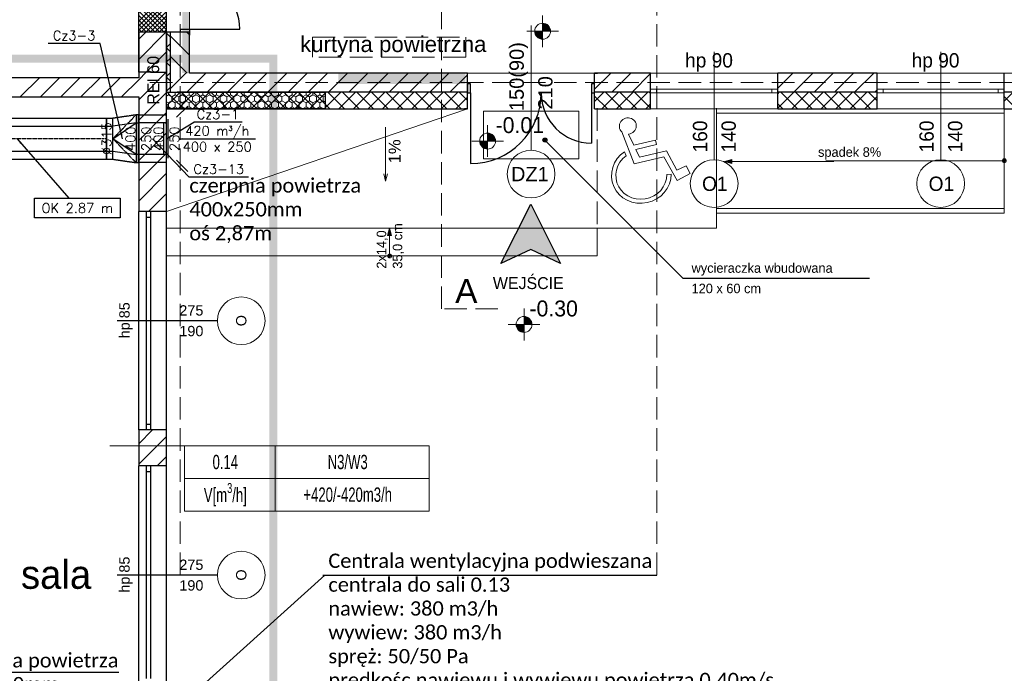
# Model space of a CAD drawing. Header units: millimetres. Extents: x -40063 to 512011, y 350190 to 687060.
# Tile 216 of 256: x 176595 to 188983, y 647596 to 655820. Entities that reach past the tile are written whole.
import ezdxf

# ---------------------------------------------------------------- set-up
doc = ezdxf.new("R2010")
doc.units = ezdxf.units.MM
for name, pattern in [('DASHDOT', [1, 0.5, -0.25, 0, -0.25]), ('DASHED', [0.75, 0.5, -0.25]), ('Krawędzie ukryte', [391.222223, 282.222223, -109])]:
    doc.linetypes.add(name, pattern=pattern)
doc.layers.get('0').update_dxf_attribs({"color": 8})
for name, color, linetype in [('2D - Ogólne', 8, 'Continuous'), ('Elementy Modelu - Strefy', 8, 'Continuous'), ('FLUID-Cz3', 7, 'Continuous'), ('FLUID-Cz3-120-ARRGR', 7, 'Continuous'), ('FLUID-Cz3-120-DIM', 7, 'Continuous'), ('FLUID-Cz3-120-INF', 7, 'Continuous'), ('FLUID-Cz3-120-NUM', 7, 'Continuous'), ('FLUID-Cz3-INS', 7, 'Continuous'), ('FLUID-Cz3-SYM', 7, 'Continuous'), ('IS_WM_OPIS', 7, 'Continuous'), ('J_opis pomieszczeń', 8, 'Continuous'), ('Konstrukcja - Stropy', 8, 'Continuous'), ('Konstrukcja - Ściany zew', 8, 'Continuous'), ('Opisy - Teksty', 8, 'Continuous'), ('Sciany', 8, 'Continuous'), ('Wnętrze - Umeblowanie', 8, 'Continuous'), ('Wymiarowanie - Poziomy', 8, 'Continuous'), ('X_ref', 8, 'Continuous')]:
    doc.layers.add(name, color=color, linetype=linetype)
for name, color, linetype, lineweight in [('_IS_WM_OPIS', 7, 'Continuous', 9), ('FLUID-BILANSE', 150, 'Continuous', 18), ('J_zakres opracowania', 226, 'DASHDOT', 30)]:
    doc.layers.add(name, color=color, linetype=linetype, lineweight=lineweight)
doc.styles.add('ARIAL NARROW', font='ARIALN.TTF', dxfattribs={"width": 0.8})
doc.styles.add('FDBES', font='simplex.shx')
doc.styles.add('GENERATED_STYLE_1', font='arial.ttf')
doc.styles.add('GENERATED_STYLE_2', font='txt')
doc.styles.add('GENERATED_STYLE_3', font='txt')
doc.styles.add('GENERATED_STYLE_4', font='txt')
doc.styles.get("Standard").update_dxf_attribs({"font": 'arial.ttf'})
doc.dimstyles.new('FDBES', dxfattribs={"dimscale": 50, "dimtxt": 4, "dimasz": 2.5, "dimexe": 0.8, "dimexo": 2, "dimgap": 1, "dimtad": 1, "dimdsep": 46, "dimtxsty": 'FDBES', "dimcen": 2.5, "dimclrd": 4, "dimclre": 5, "dimadec": 0, "dimazin": 0, "dimtfac": 1, "dimtmove": 0, "dimatfit": 3, "dimfxl": 1, "dimarcsym": 0})

# ---------------------------------------------------------------- blocks, each defined once
blk = doc.blocks.new('*U14769')
at = {"color": 4, "linetype": 'Continuous', "lineweight": -2}
for p, q in [((-1126, 0), (-1126, 157)), ((1126, 157), (1126, 0)), ((-1126, -158), (-1126, 0)), ((1126, 0), (1126, -158))]:
    blk.add_line(p, q, dxfattribs=at)
at = {"color": 0, "linetype": 'ByBlock', "lineweight": -2}
for p, q in [((1126, 157), (-1126, 157)), ((1126, -158), (-1126, -158))]:
    blk.add_line(p, q, dxfattribs=at)
at = {"layer": 'FLUID-Cz3-INS', "color": 4, "linetype": 'DASHED', "lineweight": -3}
for p, q in [((-1126, 157), (-1126, 257)), ((1126, 257), (-1126, 257)), ((1126, 257), (1126, 157)), ((-1126, -258), (-1126, -158)), ((1126, -158), (1126, -252)), ((1121, -258), (-1126, -258))]:
    blk.add_line(p, q, dxfattribs=at)
at = {"layer": 'FLUID-Cz3-SYM', "color": 4, "linetype": 'DASHDOT', "lineweight": -3}
blk.add_line((-1126, 0), (1126, 0), dxfattribs=at)
blk = doc.blocks.new('*U14764')
at = {"color": 0, "linetype": 'ByBlock', "lineweight": -2}
for p, q in [((-170, 200), (-200, 200)), ((200, 157), (120, 157)), ((-200, -200), (-170, -200)), ((200, -158), (120, -158))]:
    blk.add_line(p, q, dxfattribs=at)
at = {"color": 4, "linetype": 'Continuous', "lineweight": -3}
for p, q in [((-170, 200), (120, 157)), ((120, 0), (-170, 200)), ((-170, -200), (120, 0)), ((120, -158), (-170, -200))]:
    blk.add_line(p, q, dxfattribs=at)
at = {"color": 4, "linetype": 'Continuous', "lineweight": -2}
for p, q in [((200, 157), (200, 0)), ((200, 0), (200, -158))]:
    blk.add_line(p, q, dxfattribs=at)
at = {"layer": 'FLUID-Cz3-INS', "color": 4, "linetype": 'DASHED', "lineweight": -3}
for p, q in [((-200, -300), (-200, 300)), ((-200, 300), (-170, 300)), ((-170, 300), (-170, -300)), ((120, 0), (-170, 300)), ((-170, 300), (120, 257)), ((120, 29), (120, 257)), ((200, 257), (120, 257)), ((200, 257), (200, 157)), ((-170, -300), (120, 0)), ((120, 0), (120, 29)), ((120, -258), (120, 0)), ((200, -158), (200, -258)), ((-170, -300), (-200, -300)), ((120, -258), (-170, -300)), ((200, -258), (120, -258))]:
    blk.add_line(p, q, dxfattribs=at)
blk = doc.blocks.new('*U14768')
at = {"color": 0, "linetype": 'ByBlock', "lineweight": -2}
for p, q in [((-177, 200), (-159, 200)), ((-137, 200), (177, 200)), ((-177, -200), (-159, -200)), ((-137, -200), (177, -200))]:
    blk.add_line(p, q, dxfattribs=at)
at = {"layer": 'FLUID-Cz3-INS', "color": 4, "linetype": 'DASHED', "lineweight": -3}
for p, q in [((177, 300), (-177, 300)), ((-177, -300), (-177, 300)), ((177, -300), (177, 300)), ((-177, -300), (177, -300))]:
    blk.add_line(p, q, dxfattribs=at)
blk = doc.blocks.new('*U14767')
at = {"color": 0, "linetype": 'ByBlock', "lineweight": -2}
for p, q in [((-15, 245), (-15, -245)), ((18, 200), (0, 200)), ((40, 200), (40, -200)), ((0, -200), (18, -200))]:
    blk.add_line(p, q, dxfattribs=at)
at = {"color": 4, "linetype": 'Continuous', "lineweight": -3}
for p, q in [((-15, 200), (-15, -200)), ((18, 200), (40, 200)), ((18, -200), (40, -200))]:
    blk.add_line(p, q, dxfattribs=at)
blk = doc.blocks.new('fdgdfg')
at = {"color": 8, "linetype": 'Krawędzie ukryte', "lineweight": 13}
for p, q in [((-163402, 499214), (-161476, 499214)), ((-163402, 498962), (-163402, 499214)), ((-161476, 499214), (-161476, 498962)), ((-161476, 498962), (-163402, 498962))]:
    blk.add_line(p, q, dxfattribs=at)
at = {"layer": '2D - Ogólne', "color": 5, "linetype": 'Krawędzie ukryte', "lineweight": 13}
for p, q in [((-165070, 492445), (-165070, 514554)), ((-159070, 492445), (-159070, 514554)), ((-165448, 498640), (-143784, 498640))]:
    blk.add_line(p, q, dxfattribs=at)
at = {"layer": '2D - Ogólne', "color": 8, "linetype": 'Krawędzie ukryte', "lineweight": 13}
for p, q in [((-161781, 495794), (-161781, 511289)), ((-161070, 495794), (-161781, 495794))]:
    blk.add_line(p, q, dxfattribs=at)
at = {"layer": '2D - Ogólne', "linetype": 'Continuous'}
blk.add_line((-158743, 496182), (-160462, 497900), dxfattribs=at)
blk.add_circle((-160479, 497918), 25, dxfattribs=at)
at = {"layer": '2D - Ogólne', "linetype": 'Continuous', "extrusion": (0, 0, -1)}
for points in [[(160479, 497893), (160497, 497936), (160503, 497908)], [(160497, 497936), (160479, 497893), (160470, 497941)], [(160470, 497941), (160479, 497893), (160454, 497918)]]:
    blk.add_solid(points, dxfattribs=at)
at = {"layer": 'Elementy Modelu - Strefy', "color": 8, "linetype": 'Continuous', "lineweight": 0}
for p, q in [((-165590, 498700), (-165590, 501390)), ((-164950, 501390), (-164950, 498760)), ((-164950, 498760), (-152890, 498760)), ((-170810, 498700), (-165590, 498700)), ((-165590, 498460), (-171610, 498460)), ((-165590, 489940), (-165590, 498460))]:
    blk.add_line(p, q, dxfattribs=at)
at = {"layer": 'Elementy Modelu - Strefy', "color": 8, "linetype": 'Continuous', "lineweight": 0, "extrusion": (0, 0, -1)}
for points in [[(164950, 498760), (165040, 501390), (165040, 498760)], [(165040, 501390), (164950, 498760), (164950, 501390)], [(161480, 498625), (163080, 498760), (163080, 498625)], [(163080, 498760), (161480, 498625), (161480, 498760)]]:
    blk.add_solid(points, dxfattribs=at)
at = {"layer": 'Konstrukcja - Stropy', "color": 8, "linetype": 'Continuous', "lineweight": 13}
for p, q in [((-160054, 498282), (-161254, 498282)), ((-161254, 498282), (-161254, 497682)), ((-160054, 497682), (-160054, 498282)), ((-161254, 497682), (-160054, 497682))]:
    blk.add_line(p, q, dxfattribs=at)
at = {"layer": 'Konstrukcja - Stropy', "color": 8, "linetype": 'Continuous'}
blk.add_line((-158743, 496182), (-156396, 496182), dxfattribs=at)
at = {"layer": 'Konstrukcja - Ściany zew', "color": 7, "linetype": 'Continuous'}
for p, q in [((-165590, 498770), (-165590, 500873)), ((-165240, 498770), (-165240, 500873)), ((-165440, 498770), (-165590, 498770)), ((-165440, 498770), (-165240, 498770)), ((-165590, 494270), (-165590, 497020)), ((-165490, 496945), (-165490, 497020)), ((-165440, 497020), (-165490, 497020)), ((-165440, 497020), (-165440, 496945)), ((-165240, 494270), (-165240, 497020)), ((-165440, 496945), (-165490, 496945)), ((-165490, 494345), (-165490, 496945)), ((-165440, 496945), (-165440, 494345)), ((-165490, 494270), (-165490, 494345)), ((-165490, 494345), (-165440, 494345)), ((-165440, 494270), (-165490, 494270)), ((-165440, 494345), (-165440, 494270)), ((-165590, 491070), (-165590, 493820)), ((-165490, 493745), (-165490, 493820)), ((-165440, 493820), (-165490, 493820)), ((-165440, 493820), (-165440, 493745)), ((-165240, 491070), (-165240, 493820)), ((-165440, 493745), (-165490, 493745)), ((-165490, 491145), (-165490, 493745)), ((-165440, 493745), (-165440, 491145))]:
    blk.add_line(p, q, dxfattribs=at)
at = {"layer": 'Konstrukcja - Ściany zew', "color": 8, "linetype": 'Krawędzie ukryte', "lineweight": 13}
for p, q in [((-165590, 499275), (-165590, 500873)), ((-165240, 500873), (-165240, 499275)), ((-165240, 499275), (-165590, 499275))]:
    blk.add_line(p, q, dxfattribs=at)
at = {"layer": 'Konstrukcja - Ściany zew', "color": 8, "linetype": 'Continuous', "lineweight": 13}
for p, q in [((-165240, 499417), (-165590, 499767)), ((-165590, 499412), (-165240, 499762)), ((-165240, 499361), (-165590, 499711)), ((-165590, 499356), (-165240, 499706)), ((-165240, 499304), (-165590, 499654)), ((-165590, 499299), (-165240, 499649)), ((-165268, 499275), (-165590, 499598)), ((-165324, 499275), (-165590, 499541)), ((-165381, 499275), (-165590, 499484)), ((-165558, 499275), (-165240, 499592)), ((-165501, 499275), (-165240, 499536)), ((-165445, 499275), (-165240, 499479)), ((-165437, 499275), (-165590, 499428)), ((-165494, 499275), (-165590, 499371)), ((-165388, 499275), (-165240, 499423)), ((-165332, 499275), (-165240, 499366)), ((-160654, 497790), (-160654, 499360)), ((-165550, 499275), (-165590, 499315)), ((-165275, 499275), (-165240, 499310)), ((-158350, 497670), (-158350, 499028)), ((-155500, 497670), (-155500, 499028)), ((-157550, 498760), (-159150, 498760)), ((-154700, 498760), (-156300, 498760)), ((-165217, 498485), (-165240, 498471)), ((-165217, 498485), (-165217, 498520)), ((-165174, 498460), (-165217, 498485)), ((-165130, 498485), (-165174, 498460)), ((-165130, 498485), (-165130, 498520)), ((-165087, 498460), (-165130, 498485)), ((-165044, 498485), (-165087, 498460)), ((-165044, 498485), (-165044, 498520)), ((-165000, 498460), (-165044, 498485)), ((-164957, 498485), (-165000, 498460)), ((-164957, 498485), (-164957, 498520)), ((-164914, 498460), (-164957, 498485)), ((-164870, 498485), (-164914, 498460)), ((-164870, 498485), (-164870, 498520)), ((-164827, 498460), (-164870, 498485)), ((-164784, 498485), (-164827, 498460)), ((-164784, 498485), (-164784, 498520)), ((-164741, 498460), (-164784, 498485)), ((-164697, 498485), (-164741, 498460)), ((-164697, 498485), (-164697, 498520)), ((-164654, 498460), (-164697, 498485)), ((-164611, 498485), (-164654, 498460)), ((-164611, 498485), (-164611, 498520)), ((-164567, 498460), (-164611, 498485)), ((-164524, 498485), (-164567, 498460)), ((-164524, 498485), (-164524, 498520)), ((-164481, 498460), (-164524, 498485)), ((-164437, 498485), (-164481, 498460)), ((-164437, 498485), (-164437, 498520)), ((-164394, 498460), (-164437, 498485)), ((-164351, 498485), (-164394, 498460)), ((-164351, 498485), (-164351, 498520)), ((-164307, 498460), (-164351, 498485)), ((-164264, 498485), (-164307, 498460)), ((-164264, 498485), (-164264, 498520)), ((-164221, 498460), (-164264, 498485)), ((-164178, 498485), (-164221, 498460)), ((-164178, 498485), (-164178, 498520)), ((-164134, 498460), (-164178, 498485)), ((-164091, 498485), (-164134, 498460)), ((-164091, 498485), (-164091, 498520)), ((-164048, 498460), (-164091, 498485)), ((-164004, 498485), (-164048, 498460)), ((-164004, 498485), (-164004, 498520)), ((-163961, 498460), (-164004, 498485)), ((-163918, 498485), (-163961, 498460)), ((-163918, 498485), (-163918, 498520)), ((-163874, 498460), (-163918, 498485)), ((-163831, 498485), (-163874, 498460)), ((-163831, 498485), (-163831, 498520)), ((-163788, 498460), (-163831, 498485)), ((-163745, 498485), (-163788, 498460)), ((-163745, 498485), (-163745, 498520)), ((-163701, 498460), (-163745, 498485)), ((-163658, 498485), (-163701, 498460)), ((-163658, 498485), (-163658, 498520)), ((-163615, 498460), (-163658, 498485)), ((-163571, 498485), (-163615, 498460)), ((-163571, 498485), (-163571, 498520)), ((-163528, 498460), (-163571, 498485)), ((-163485, 498485), (-163528, 498460)), ((-163485, 498485), (-163485, 498520)), ((-163441, 498460), (-163485, 498485)), ((-163398, 498485), (-163441, 498460)), ((-163398, 498485), (-163398, 498520)), ((-163355, 498460), (-163398, 498485)), ((-163312, 498485), (-163355, 498460)), ((-163312, 498485), (-163312, 498520)), ((-163268, 498460), (-163312, 498485)), ((-159075, 498560), (-159150, 498560)), ((-159150, 498520), (-159150, 498560)), ((-159150, 498510), (-159150, 498520)), ((-159150, 498510), (-159075, 498510)), ((-159075, 498510), (-159075, 498560)), ((-157625, 498560), (-159075, 498560)), ((-159075, 498510), (-157625, 498510)), ((-157550, 498560), (-157625, 498560)), ((-157625, 498560), (-157625, 498510)), ((-157625, 498510), (-157550, 498510)), ((-157550, 498520), (-157550, 498560)), ((-157550, 498510), (-157550, 498520)), ((-156225, 498560), (-156300, 498560)), ((-156300, 498520), (-156300, 498560)), ((-156300, 498510), (-156300, 498520)), ((-156300, 498510), (-156225, 498510)), ((-156225, 498510), (-156225, 498560)), ((-154775, 498560), (-156225, 498560)), ((-156225, 498510), (-154775, 498510)), ((-154700, 498560), (-154775, 498560)), ((-154775, 498560), (-154775, 498510)), ((-154775, 498510), (-154700, 498510)), ((-154700, 498520), (-154700, 498560)), ((-154700, 498510), (-154700, 498520)), ((-165217, 498385), (-165240, 498398)), ((-165174, 498410), (-165217, 498385)), ((-165217, 498335), (-165217, 498385)), ((-165174, 498410), (-165174, 498460)), ((-165130, 498385), (-165174, 498410)), ((-165087, 498410), (-165130, 498385)), ((-165130, 498335), (-165130, 498385)), ((-165087, 498410), (-165087, 498460)), ((-165044, 498385), (-165087, 498410)), ((-165000, 498410), (-165044, 498385)), ((-165044, 498335), (-165044, 498385)), ((-165000, 498410), (-165000, 498460)), ((-164957, 498385), (-165000, 498410)), ((-164914, 498410), (-164957, 498385)), ((-164957, 498335), (-164957, 498385)), ((-164914, 498410), (-164914, 498460)), ((-164870, 498385), (-164914, 498410)), ((-164827, 498410), (-164870, 498385)), ((-164870, 498335), (-164870, 498385)), ((-164827, 498410), (-164827, 498460)), ((-164784, 498385), (-164827, 498410)), ((-164741, 498410), (-164784, 498385)), ((-164784, 498335), (-164784, 498385)), ((-164741, 498410), (-164741, 498460)), ((-164697, 498385), (-164741, 498410)), ((-164654, 498410), (-164697, 498385)), ((-164697, 498335), (-164697, 498385)), ((-164654, 498410), (-164654, 498460)), ((-164611, 498385), (-164654, 498410)), ((-164567, 498410), (-164611, 498385)), ((-164611, 498335), (-164611, 498385)), ((-164567, 498410), (-164567, 498460)), ((-164524, 498385), (-164567, 498410)), ((-164481, 498410), (-164524, 498385)), ((-164524, 498335), (-164524, 498385)), ((-164481, 498410), (-164481, 498460)), ((-164437, 498385), (-164481, 498410)), ((-164394, 498410), (-164437, 498385)), ((-164437, 498335), (-164437, 498385)), ((-164394, 498410), (-164394, 498460)), ((-164351, 498385), (-164394, 498410)), ((-164307, 498410), (-164351, 498385)), ((-164351, 498335), (-164351, 498385)), ((-164307, 498410), (-164307, 498460)), ((-164264, 498385), (-164307, 498410)), ((-164221, 498410), (-164264, 498385)), ((-164264, 498335), (-164264, 498385)), ((-164221, 498410), (-164221, 498460)), ((-164178, 498385), (-164221, 498410)), ((-164134, 498410), (-164178, 498385)), ((-164178, 498335), (-164178, 498385)), ((-164134, 498410), (-164134, 498460)), ((-164091, 498385), (-164134, 498410)), ((-164048, 498410), (-164091, 498385)), ((-164091, 498335), (-164091, 498385)), ((-164048, 498410), (-164048, 498460)), ((-164004, 498385), (-164048, 498410)), ((-163961, 498410), (-164004, 498385)), ((-164004, 498335), (-164004, 498385)), ((-163961, 498410), (-163961, 498460)), ((-163918, 498385), (-163961, 498410)), ((-163874, 498410), (-163918, 498385)), ((-163918, 498335), (-163918, 498385)), ((-163874, 498410), (-163874, 498460)), ((-163831, 498385), (-163874, 498410)), ((-163788, 498410), (-163831, 498385)), ((-163831, 498335), (-163831, 498385)), ((-163788, 498410), (-163788, 498460)), ((-163745, 498385), (-163788, 498410)), ((-163701, 498410), (-163745, 498385)), ((-163745, 498335), (-163745, 498385)), ((-163701, 498410), (-163701, 498460)), ((-163658, 498385), (-163701, 498410)), ((-163615, 498410), (-163658, 498385)), ((-163658, 498335), (-163658, 498385)), ((-163615, 498410), (-163615, 498460)), ((-163571, 498385), (-163615, 498410)), ((-163528, 498410), (-163571, 498385)), ((-163571, 498335), (-163571, 498385)), ((-163528, 498410), (-163528, 498460)), ((-163485, 498385), (-163528, 498410)), ((-163441, 498410), (-163485, 498385)), ((-163485, 498335), (-163485, 498385)), ((-163441, 498410), (-163441, 498460)), ((-163398, 498385), (-163441, 498410)), ((-163355, 498410), (-163398, 498385)), ((-163398, 498335), (-163398, 498385)), ((-163355, 498410), (-163355, 498460)), ((-163312, 498385), (-163355, 498410)), ((-163268, 498410), (-163312, 498385)), ((-163312, 498335), (-163312, 498385)), ((-163242, 498475), (-163268, 498460)), ((-163268, 498410), (-163268, 498460)), ((-163242, 498394), (-163268, 498410)), ((-165217, 498335), (-165240, 498321)), ((-165174, 498310), (-165217, 498335)), ((-165130, 498335), (-165173, 498310)), ((-165087, 498310), (-165130, 498335)), ((-165044, 498335), (-165087, 498310)), ((-165000, 498310), (-165044, 498335)), ((-164957, 498335), (-165000, 498310)), ((-164914, 498310), (-164957, 498335)), ((-164870, 498335), (-164914, 498310)), ((-164827, 498310), (-164870, 498335)), ((-164784, 498335), (-164827, 498310)), ((-164741, 498310), (-164784, 498335)), ((-164697, 498335), (-164740, 498310)), ((-164654, 498310), (-164697, 498335)), ((-164611, 498335), (-164654, 498310)), ((-164567, 498310), (-164611, 498335)), ((-164524, 498335), (-164567, 498310)), ((-164481, 498310), (-164524, 498335)), ((-164437, 498335), (-164481, 498310)), ((-164394, 498310), (-164437, 498335)), ((-164351, 498335), (-164394, 498310)), ((-164308, 498310), (-164351, 498335)), ((-164264, 498335), (-164307, 498310)), ((-164221, 498310), (-164264, 498335)), ((-164178, 498335), (-164221, 498310)), ((-164134, 498310), (-164178, 498335)), ((-164091, 498335), (-164134, 498310)), ((-164048, 498310), (-164091, 498335)), ((-164004, 498335), (-164048, 498310)), ((-163961, 498310), (-164004, 498335)), ((-163918, 498335), (-163961, 498310)), ((-163875, 498310), (-163918, 498335)), ((-163831, 498335), (-163874, 498310)), ((-163788, 498310), (-163831, 498335)), ((-163745, 498335), (-163788, 498310)), ((-163701, 498310), (-163745, 498335)), ((-163658, 498335), (-163701, 498310)), ((-163615, 498310), (-163658, 498335)), ((-163571, 498335), (-163615, 498310)), ((-163528, 498310), (-163571, 498335)), ((-163485, 498335), (-163528, 498310)), ((-163442, 498310), (-163485, 498335)), ((-163398, 498335), (-163441, 498310)), ((-163355, 498310), (-163398, 498335)), ((-163312, 498335), (-163355, 498310)), ((-163268, 498310), (-163312, 498335)), ((-163242, 498325), (-163268, 498310)), ((-157550, 498310), (-159150, 498310)), ((-154700, 498257), (-158320, 498257)), ((-154700, 498310), (-156300, 498310)), ((-154700, 498317), (-154700, 498257)), ((-162483, 497399), (-162483, 498082)), ((-158220, 497650), (-158127, 497675)), ((-158220, 497650), (-158127, 497625)), ((-158127, 497675), (-158127, 497625)), ((-156845, 497650), (-158127, 497650)), ((-154725, 497657), (-156944, 497657)), ((-162483, 497399), (-162508, 497492)), ((-162483, 497399), (-162458, 497492)), ((-158320, 497057), (-154700, 497057)), ((-158320, 496997), (-154700, 496997)), ((-162433, 496810), (-162458, 496717)), ((-162433, 496810), (-162408, 496717)), ((-159820, 496810), (-159820, 496460)), ((-162408, 496717), (-162458, 496717)), ((-162433, 496582), (-162433, 496717)), ((-162433, 496485), (-162433, 496582))]:
    blk.add_line(p, q, dxfattribs=at)
at = {"layer": 'Konstrukcja - Ściany zew', "color": 8, "linetype": 'Continuous'}
for p, q in [((-165590, 499186), (-165501, 499275)), ((-165590, 498931), (-165247, 499275)), ((-165590, 499275), (-165590, 498770)), ((-165240, 499275), (-165590, 499275)), ((-165240, 499267), (-165233, 499275)), ((-165240, 499275), (-165240, 499238)), ((-165190, 499275), (-165240, 499275)), ((-165240, 499275), (-165240, 498520)), ((-165190, 499275), (-165240, 499275)), ((-165240, 499275), (-165240, 499238)), ((-165240, 498770), (-165240, 499275)), ((-165190, 499212), (-165240, 499262)), ((-165190, 498520), (-165190, 499275)), ((-165065, 499275), (-165190, 499275)), ((-165065, 499275), (-165190, 499275)), ((-164950, 498986), (-165190, 499226)), ((-165065, 499275), (-165065, 499315)), ((-165065, 499315), (-164950, 499315)), ((-164950, 499275), (-165065, 499275)), ((-164950, 499275), (-165065, 499275)), ((-164950, 499275), (-165065, 499275)), ((-164950, 499240), (-164985, 499275)), ((-164950, 499315), (-164950, 499275)), ((-164950, 499315), (-164318, 499315)), ((-164950, 499275), (-164950, 499238)), ((-164950, 498760), (-164950, 499275)), ((-164950, 499275), (-164950, 499238)), ((-165240, 499083), (-165190, 499133)), ((-165497, 498770), (-165240, 499027)), ((-165190, 499028), (-165240, 499078)), ((-165240, 498900), (-165190, 498950)), ((-165190, 498844), (-165240, 498894)), ((-164979, 498760), (-165190, 498971)), ((-165243, 498770), (-165240, 498772)), ((-165240, 498716), (-165190, 498766)), ((-164998, 498760), (-165190, 498568)), ((-164744, 498760), (-164950, 498553)), ((-161454, 498760), (-164950, 498760)), ((-164489, 498760), (-164729, 498520)), ((-164234, 498760), (-164474, 498520)), ((-163980, 498760), (-164220, 498520)), ((-163725, 498760), (-163965, 498520)), ((-163471, 498760), (-163711, 498520)), ((-163216, 498760), (-163456, 498520)), ((-162962, 498760), (-163202, 498520)), ((-162707, 498760), (-162947, 498520)), ((-162453, 498760), (-162693, 498520)), ((-162198, 498760), (-162438, 498520)), ((-161943, 498760), (-162183, 498520)), ((-161689, 498760), (-161929, 498520)), ((-161454, 498740), (-161674, 498520)), ((-161454, 498760), (-161491, 498760)), ((-161454, 498760), (-161491, 498760)), ((-161454, 498625), (-161454, 498760)), ((-161454, 498625), (-161454, 498760)), ((-159652, 498760), (-159854, 498558)), ((-159854, 498760), (-159817, 498760)), ((-159854, 498625), (-159854, 498760)), ((-159150, 498760), (-159854, 498760)), ((-159854, 498625), (-159854, 498760)), ((-159854, 498760), (-159817, 498760)), ((-159398, 498760), (-159638, 498520)), ((-159150, 498754), (-159383, 498520)), ((-159150, 498560), (-159150, 498760)), ((-157361, 498760), (-157550, 498572)), ((-157550, 498560), (-157550, 498760)), ((-156300, 498760), (-157550, 498760)), ((-157107, 498760), (-157347, 498520)), ((-156852, 498760), (-157092, 498520)), ((-156598, 498760), (-156838, 498520)), ((-156343, 498760), (-156583, 498520)), ((-156300, 498560), (-156300, 498760)), ((-154700, 498560), (-154700, 498760)), ((-165590, 498700), (-170810, 498700)), ((-167080, 498460), (-166840, 498700)), ((-166825, 498460), (-166585, 498700)), ((-166571, 498460), (-166331, 498700)), ((-166316, 498460), (-166076, 498700)), ((-166062, 498460), (-165822, 498700)), ((-165807, 498460), (-165590, 498677)), ((-165190, 498660), (-165240, 498710)), ((-161454, 498520), (-161454, 498625)), ((-161414, 498625), (-161454, 498625)), ((-161454, 498625), (-161454, 498510)), ((-161454, 498520), (-161454, 498625)), ((-161414, 498510), (-161414, 498625)), ((-159854, 498625), (-159894, 498625)), ((-159894, 498625), (-159894, 498510)), ((-159854, 498520), (-159854, 498625)), ((-159854, 498510), (-159854, 498625)), ((-159854, 498520), (-159854, 498625)), ((-165240, 498532), (-165190, 498582)), ((-165234, 498520), (-165240, 498526)), ((-165240, 498310), (-165240, 498520)), ((-165240, 498520), (-163242, 498520)), ((-165240, 498310), (-165240, 498520)), ((-165190, 498476), (-165234, 498520)), ((-165190, 498520), (-165105, 498520)), ((-165171, 498417), (-165068, 498520)), ((-161454, 498520), (-165105, 498520)), ((-165095, 498310), (-164885, 498520)), ((-164840, 498310), (-165050, 498520)), ((-164950, 498553), (-164984, 498520)), ((-164911, 498310), (-164701, 498520)), ((-164656, 498310), (-164866, 498520)), ((-164727, 498310), (-164517, 498520)), ((-164472, 498310), (-164682, 498520)), ((-164543, 498310), (-164333, 498520)), ((-164289, 498310), (-164499, 498520)), ((-164359, 498310), (-164149, 498520)), ((-164105, 498310), (-164315, 498520)), ((-164175, 498310), (-163965, 498520)), ((-163921, 498310), (-164131, 498520)), ((-163992, 498310), (-163782, 498520)), ((-163737, 498310), (-163947, 498520)), ((-163808, 498310), (-163598, 498520)), ((-163553, 498310), (-163763, 498520)), ((-163624, 498310), (-163414, 498520)), ((-163369, 498310), (-163579, 498520)), ((-163440, 498310), (-163230, 498520)), ((-163185, 498310), (-163395, 498520)), ((-163256, 498310), (-163046, 498520)), ((-163242, 498520), (-163242, 498310)), ((-163002, 498310), (-163212, 498520)), ((-163072, 498310), (-162862, 498520)), ((-162818, 498310), (-163028, 498520)), ((-162888, 498310), (-162678, 498520)), ((-162634, 498310), (-162844, 498520)), ((-162705, 498310), (-162495, 498520)), ((-162450, 498310), (-162660, 498520)), ((-162521, 498310), (-162311, 498520)), ((-162266, 498310), (-162476, 498520)), ((-162337, 498310), (-162127, 498520)), ((-162082, 498310), (-162292, 498520)), ((-162153, 498310), (-161943, 498520)), ((-161898, 498310), (-162108, 498520)), ((-161969, 498310), (-161759, 498520)), ((-161715, 498310), (-161925, 498520)), ((-161785, 498310), (-161575, 498520)), ((-161531, 498310), (-161741, 498520)), ((-161454, 498417), (-161557, 498520)), ((-161454, 498510), (-161454, 498520)), ((-161454, 498510), (-161454, 498520)), ((-161454, 498310), (-161454, 498510)), ((-161454, 498310), (-161454, 498510)), ((-161454, 498510), (-161414, 498510)), ((-161454, 498310), (-161454, 498510)), ((-161414, 498510), (-161414, 497622)), ((-159894, 498510), (-159854, 498510)), ((-159894, 498510), (-159894, 497878)), ((-159854, 498403), (-159737, 498520)), ((-159150, 498520), (-159854, 498520)), ((-159854, 498510), (-159854, 498520)), ((-159854, 498510), (-159854, 498520)), ((-159854, 498310), (-159854, 498510)), ((-159854, 498310), (-159854, 498510)), ((-159854, 498310), (-159854, 498510)), ((-159763, 498310), (-159553, 498520)), ((-159508, 498310), (-159718, 498520)), ((-159579, 498310), (-159369, 498520)), ((-159325, 498310), (-159535, 498520)), ((-159395, 498310), (-159185, 498520)), ((-159150, 498319), (-159351, 498520)), ((-159150, 498503), (-159167, 498520)), ((-159150, 498520), (-159150, 498560)), ((-159150, 498510), (-159150, 498520)), ((-159150, 498310), (-159150, 498510)), ((-157550, 498520), (-157550, 498560)), ((-157550, 498501), (-157531, 498520)), ((-157550, 498317), (-157347, 498520)), ((-156300, 498520), (-157550, 498520)), ((-157550, 498510), (-157550, 498520)), ((-157550, 498310), (-157550, 498510)), ((-157302, 498310), (-157512, 498520)), ((-157373, 498310), (-157163, 498520)), ((-157118, 498310), (-157328, 498520)), ((-157189, 498310), (-156979, 498520)), ((-156935, 498310), (-157145, 498520)), ((-157005, 498310), (-156795, 498520)), ((-156751, 498310), (-156961, 498520)), ((-156821, 498310), (-156611, 498520)), ((-156567, 498310), (-156777, 498520)), ((-156638, 498310), (-156428, 498520)), ((-156383, 498310), (-156593, 498520)), ((-156300, 498410), (-156409, 498520)), ((-156300, 498549), (-156329, 498520)), ((-156300, 498520), (-156300, 498560)), ((-156300, 498510), (-156300, 498520)), ((-156300, 498310), (-156300, 498510)), ((-154700, 498520), (-154700, 498560)), ((-154700, 498409), (-154589, 498520)), ((-152890, 498520), (-154700, 498520)), ((-154700, 498510), (-154700, 498520)), ((-154700, 498310), (-154700, 498510)), ((-170810, 498460), (-165590, 498460)), ((-165240, 498348), (-165190, 498398)), ((-165155, 498441), (-165190, 498476)), ((-165190, 498398), (-165171, 498417)), ((-165024, 498310), (-165155, 498441)), ((-161602, 498310), (-161454, 498457)), ((-159692, 498310), (-159854, 498472)), ((-159211, 498310), (-159150, 498372)), ((-157486, 498310), (-157550, 498373)), ((-156454, 498310), (-156300, 498464)), ((-154545, 498310), (-154700, 498465)), ((-165228, 498330), (-165240, 498342)), ((-165240, 498310), (-161454, 498310)), ((-163242, 498310), (-165240, 498310)), ((-165208, 498310), (-165228, 498330)), ((-161454, 498310), (-161491, 498310)), ((-161454, 498310), (-161491, 498310)), ((-159854, 498310), (-159817, 498310)), ((-159854, 498310), (-159150, 498310)), ((-159854, 498310), (-159817, 498310)), ((-157550, 498310), (-156300, 498310)), ((-154700, 498310), (-153100, 498310)), ((-161032, 496363), (-160657, 497112)), ((-160657, 497112), (-160283, 496363)), ((-160657, 496539), (-161032, 496363)), ((-160283, 496363), (-160657, 496539))]:
    blk.add_line(p, q, dxfattribs=at)
at = {"layer": 'Konstrukcja - Ściany zew', "linetype": 'Continuous'}
for p, q in [((-165590, 498677), (-165497, 498770)), ((-165590, 498422), (-165243, 498770)), ((-165590, 498770), (-165590, 498700)), ((-165240, 497020), (-165240, 498770)), ((-165590, 498168), (-165240, 498518)), ((-165590, 498460), (-165590, 497020)), ((-165590, 497913), (-165240, 498263)), ((-165590, 497659), (-165240, 498009)), ((-165590, 497404), (-165240, 497754)), ((-165590, 497150), (-165240, 497500)), ((-165465, 497020), (-165240, 497245)), ((-165490, 497020), (-165590, 497020)), ((-165440, 497020), (-165490, 497020)), ((-165240, 497020), (-165440, 497020)), ((-164600, 495645), (-165859, 495645)), ((-165590, 494095), (-165415, 494270)), ((-165490, 494270), (-165590, 494270)), ((-165590, 494270), (-165590, 493820)), ((-165440, 494270), (-165490, 494270)), ((-165240, 494270), (-165440, 494270)), ((-165240, 493820), (-165240, 494270)), ((-165590, 493840), (-165240, 494190)), ((-165356, 493820), (-165240, 493936)), ((-165490, 493820), (-165590, 493820)), ((-165440, 493820), (-165490, 493820)), ((-165240, 493820), (-165440, 493820)), ((-164600, 492445), (-165859, 492445))]:
    blk.add_line(p, q, dxfattribs=at)
at = {"layer": 'Konstrukcja - Ściany zew', "color": 8, "linetype": 'Continuous', "lineweight": 5}
blk.add_line((-165240, 497020), (-161454, 498310), dxfattribs=at)
at = {"layer": 'Konstrukcja - Ściany zew', "color": 8, "linetype": 'Continuous', "lineweight": 13}
for centre in [(-154700, 497657), (-162433, 496460)]:
    blk.add_circle(centre, 25, dxfattribs=at)
at = {"layer": 'Konstrukcja - Ściany zew', "color": 8, "linetype": 'Continuous'}
for centre, radius, start, end in [((-164950, 499315), 632, 0, 90), ((-161414, 498510), 888, 270, 0), ((-159894, 498510), 632, 180, 270)]:
    blk.add_arc(centre, radius, start, end, dxfattribs=at)
at = {"layer": 'Konstrukcja - Ściany zew', "color": 8, "linetype": 'Continuous', "lineweight": 13}
for centre, start, end in [((-160654, 497490), 0, 180), ((-158350, 497370), 0, 180), ((-155500, 497370), 0, 180), ((-160654, 497490), 180, 0), ((-158350, 497370), 180, 0), ((-155500, 497370), 180, 0)]:
    blk.add_arc(centre, 300, start, end, dxfattribs=at)
at = {"layer": 'Konstrukcja - Ściany zew', "color": 251, "linetype": 'Continuous', "lineweight": 13}
for centre, start, end in [((-164300, 495645), 90, 270), ((-164300, 495645), 270, 90), ((-164300, 492445), 90, 270), ((-164300, 492445), 270, 90)]:
    blk.add_arc(centre, 300, start, end, dxfattribs=at)
at = {"layer": 'Konstrukcja - Ściany zew', "color": 8, "linetype": 'Continuous', "lineweight": 13, "extrusion": (0, 0, -1)}
for points in [[(158127, 497675), (158220, 497650), (158127, 497625)], [(154700, 497632), (154717, 497675), (154723, 497648)], [(154717, 497675), (154700, 497632), (154690, 497681)], [(154690, 497681), (154700, 497632), (154675, 497657)], [(160657, 496539), (160657, 497112), (161032, 496363)], [(160657, 497112), (160657, 496539), (160283, 496363)], [(162408, 496717), (162433, 496810), (162458, 496717)], [(162433, 496435), (162451, 496478), (162457, 496450)], [(162451, 496478), (162433, 496435), (162424, 496483)], [(162424, 496483), (162433, 496435), (162408, 496460)]]:
    blk.add_solid(points, dxfattribs=at)
at = {"layer": 'Sciany', "color": 8, "linetype": 'Krawędzie ukryte', "lineweight": 0}
blk.add_line((-159820, 498317), (-159820, 496817), dxfattribs=at)
at = {"layer": 'Sciany', "color": 8, "linetype": 'Continuous', "lineweight": 13}
for p, q in [((-158320, 498317), (-158320, 496810)), ((-154700, 498317), (-154700, 496997)), ((-158320, 496810), (-165240, 496810)), ((-159820, 496460), (-165240, 496460))]:
    blk.add_line(p, q, dxfattribs=at)
at = {"layer": 'Wnętrze - Umeblowanie', "color": 8, "linetype": 'Continuous', "lineweight": 13}
for p, q in [((-159540, 498118), (-159543, 498100)), ((-159534, 498135), (-159540, 498118)), ((-159525, 498151), (-159534, 498135)), ((-159513, 498165), (-159525, 498151)), ((-159499, 498177), (-159513, 498165)), ((-159483, 498186), (-159499, 498177)), ((-159465, 498193), (-159483, 498186)), ((-159447, 498197), (-159465, 498193)), ((-159428, 498197), (-159447, 498197)), ((-159410, 498195), (-159428, 498197)), ((-159392, 498189), (-159410, 498195)), ((-159376, 498181), (-159392, 498189)), ((-159361, 498170), (-159376, 498181)), ((-159349, 498157), (-159361, 498170)), ((-159340, 498141), (-159349, 498157)), ((-159333, 498125), (-159340, 498141)), ((-159330, 498107), (-159333, 498125)), ((-159543, 498100), (-159543, 498082)), ((-159543, 498082), (-159540, 498065)), ((-159540, 498065), (-159533, 498048)), ((-159533, 498048), (-159523, 498033)), ((-159523, 498033), (-159511, 498020)), ((-159511, 498020), (-159355, 497619)), ((-159427, 497994), (-159408, 497997)), ((-159426, 497991), (-159427, 497994)), ((-159362, 497855), (-159426, 497991)), ((-159408, 497997), (-159391, 498004)), ((-159391, 498004), (-159375, 498013)), ((-159375, 498013), (-159360, 498025)), ((-159360, 498025), (-159348, 498039)), ((-159348, 498039), (-159339, 498055)), ((-159339, 498055), (-159333, 498072)), ((-159333, 498072), (-159330, 498090)), ((-159330, 498090), (-159330, 498107)), ((-159087, 497918), (-159362, 497855)), ((-159074, 497861), (-159087, 497918)), ((-159477, 497771), (-159527, 497731)), ((-159458, 497721), (-159477, 497771)), ((-159336, 497801), (-159074, 497861)), ((-159290, 497704), (-159336, 497801)), ((-158948, 497783), (-159290, 497704)), ((-158819, 497538), (-158948, 497783)), ((-159602, 497631), (-159626, 497573)), ((-159569, 497684), (-159602, 497631)), ((-159527, 497731), (-159569, 497684)), ((-159562, 497593), (-159535, 497641)), ((-159535, 497641), (-159500, 497684)), ((-159500, 497684), (-159458, 497721)), ((-159355, 497619), (-158982, 497705)), ((-158982, 497705), (-158815, 497407)), ((-159639, 497513), (-159641, 497452)), ((-159626, 497573), (-159639, 497513)), ((-159588, 497487), (-159580, 497541)), ((-159580, 497541), (-159562, 497593)), ((-158703, 497592), (-158819, 497538)), ((-158815, 497407), (-158653, 497498)), ((-158653, 497498), (-158703, 497592)), ((-159641, 497452), (-159632, 497392)), ((-159632, 497392), (-159612, 497334)), ((-159585, 497433), (-159588, 497487)), ((-159573, 497380), (-159585, 497433)), ((-159551, 497331), (-159573, 497380)), ((-158965, 497379), (-158990, 497330)), ((-158950, 497432), (-158965, 497379)), ((-158945, 497486), (-158950, 497432)), ((-158891, 497487), (-158945, 497486)), ((-158914, 497366), (-158897, 497426)), ((-158897, 497426), (-158891, 497487)), ((-159612, 497334), (-159583, 497280)), ((-159583, 497280), (-159544, 497233)), ((-159520, 497286), (-159551, 497331)), ((-159482, 497247), (-159520, 497286)), ((-159436, 497216), (-159482, 497247)), ((-159064, 497247), (-159111, 497215)), ((-159023, 497285), (-159064, 497247)), ((-158990, 497330), (-159023, 497285)), ((-159022, 497214), (-158977, 497259)), ((-158977, 497259), (-158940, 497310)), ((-158940, 497310), (-158914, 497366)), ((-159544, 497233), (-159497, 497192)), ((-159497, 497192), (-159443, 497160)), ((-159443, 497160), (-159384, 497138)), ((-159386, 497192), (-159436, 497216)), ((-159331, 497178), (-159386, 497192)), ((-159384, 497138), (-159321, 497125)), ((-159275, 497173), (-159331, 497178)), ((-159321, 497125), (-159257, 497123)), ((-159218, 497178), (-159275, 497173)), ((-159257, 497123), (-159193, 497131)), ((-159163, 497192), (-159218, 497178)), ((-159193, 497131), (-159132, 497149)), ((-159111, 497215), (-159163, 497192)), ((-159132, 497149), (-159074, 497177)), ((-159074, 497177), (-159022, 497214))]:
    blk.add_line(p, q, dxfattribs=at)
at = {"layer": 'Wymiarowanie - Poziomy', "color": 8, "linetype": 'Continuous', "lineweight": 13}
for p, q in [((-160508, 499087), (-160508, 499487)), ((-160708, 499287), (-160308, 499287)), ((-161200, 497705), (-161200, 498105)), ((-161400, 497905), (-161000, 497905)), ((-160742, 495398), (-160742, 495798)), ((-160942, 495598), (-160542, 495598))]:
    blk.add_line(p, q, dxfattribs=at)
for centre in [(-160508, 499287), (-161200, 497905), (-160742, 495598)]:
    blk.add_circle(centre, 100, dxfattribs=at)
at = {"layer": 'Wymiarowanie - Poziomy', "color": 8, "linetype": 'Continuous', "lineweight": 13, "extrusion": (0, 0, -1)}
for points in [[(160408, 499287), (160508, 499387), (160508, 499287)], [(160508, 499387), (160408, 499287), (160469, 499379)], [(160469, 499379), (160408, 499287), (160437, 499357)], [(160437, 499357), (160408, 499287), (160415, 499325)], [(160600, 499248), (160508, 499287), (160608, 499287)], [(160508, 499287), (160600, 499248), (160578, 499216)], [(160508, 499287), (160578, 499216), (160546, 499194)], [(160508, 499287), (160546, 499194), (160508, 499187)], [(161100, 497905), (161200, 498005), (161200, 497905)], [(161200, 498005), (161100, 497905), (161162, 497997)], [(161162, 497997), (161100, 497905), (161129, 497975)], [(161292, 497866), (161200, 497905), (161300, 497905)], [(161200, 497905), (161292, 497866), (161271, 497834)], [(161200, 497905), (161271, 497834), (161238, 497812)], [(161200, 497905), (161238, 497812), (161200, 497805)], [(161129, 497975), (161100, 497905), (161108, 497943)], [(160642, 495598), (160742, 495698), (160742, 495598)], [(160742, 495698), (160642, 495598), (160703, 495690)], [(160703, 495690), (160642, 495598), (160671, 495668)], [(160671, 495668), (160642, 495598), (160649, 495636)], [(160834, 495559), (160742, 495598), (160842, 495598)], [(160742, 495598), (160834, 495559), (160812, 495527)], [(160742, 495598), (160812, 495527), (160780, 495505)], [(160742, 495598), (160780, 495505), (160742, 495498)]]:
    blk.add_solid(points, dxfattribs=at)
at = {"layer": 'J_opis pomieszczeń', "color": 8, "linetype": 'Continuous', "style": 'GENERATED_STYLE_2'}
blk.add_text('sala', height=360, dxfattribs=at).set_placement((-167071, 492272))
at = {"layer": 'Konstrukcja - Ściany zew', "color": 8, "lineweight": 13}
for s, style, p in [('150(90)', 'GENERATED_STYLE_1', (-160745, 498283)), ('210', 'GENERATED_STYLE_1', (-160384, 498302)), ('160', 'GENERATED_STYLE_2', (-158438, 497762)), ('140', 'GENERATED_STYLE_2', (-158078, 497762)), ('160', 'GENERATED_STYLE_2', (-155588, 497762)), ('140', 'GENERATED_STYLE_2', (-155228, 497762))]:
    blk.add_text(s, height=180, rotation=90, dxfattribs=dict(at, style=style)).set_placement(p)
for s, style, p in [('hp 90', 'GENERATED_STYLE_2', (-158716, 498831)), ('hp 90', 'GENERATED_STYLE_2', (-155866, 498831)), ('DZ1', 'GENERATED_STYLE_1', (-160906, 497400)), ('O1', 'GENERATED_STYLE_2', (-158502, 497278)), ('O1', 'GENERATED_STYLE_2', (-155652, 497278))]:
    blk.add_text(s, height=180, dxfattribs=dict(at, style=style)).set_placement(p)
at = {"layer": 'Konstrukcja - Ściany zew', "char_height": 130, "attachment_point": 7, "style": 'GENERATED_STYLE_1'}
for s, insert in [('{275}', (-165079, 495708)), ('{190}', (-165079, 495448)), ('{275}', (-165079, 492508)), ('{190}', (-165079, 492248))]:
    blk.add_mtext(s, dxfattribs=dict(at, insert=insert))
at = {"layer": 'Konstrukcja - Ściany zew', "char_height": 130, "attachment_point": 7, "rotation": 90, "style": 'GENERATED_STYLE_1'}
for s, insert in [('{hp 85}', (-165665, 495423)), ('{O}', (-164233, 495575)), ('{hp 85}', (-165665, 492223)), ('{O}', (-164233, 492375))]:
    blk.add_mtext(s, dxfattribs=dict(at, insert=insert))
at = {"layer": 'Opisy - Teksty', "color": 8, "linetype": 'Continuous', "lineweight": 13, "style": 'GENERATED_STYLE_1'}
for s, height, p in [('kurtyna powietrzna', 200, (-163560, 499025)), ('A', 300, (-161608, 495869))]:
    blk.add_text(s, height=height, dxfattribs=at).set_placement(p)
at = {"layer": 'Opisy - Teksty', "color": 8, "linetype": 'Continuous', "lineweight": 13}
for s, style, p in [('REI 60', 'GENERATED_STYLE_3', (-165332, 498363)), ('1%', 'GENERATED_STYLE_1', (-162296, 497624))]:
    blk.add_text(s, height=150, rotation=90, dxfattribs=dict(at, style=style)).set_placement(p)
at = {"layer": 'Opisy - Teksty', "color": 8, "linetype": 'Continuous'}
for s, height, style, p in [('spadek 8%', 120, 'GENERATED_STYLE_4', (-157043, 497707)), ('wycieraczka wbudowana', 120, 'GENERATED_STYLE_4', (-158634, 496248)), ('WEJŚCIE', 150, 'GENERATED_STYLE_3', (-161134, 496043)), ('120 x 60 cm', 120, 'GENERATED_STYLE_4', (-158634, 495991))]:
    blk.add_text(s, height=height, dxfattribs=dict(at, style=style)).set_placement(p)
at = {"layer": 'Opisy - Teksty', "color": 8, "linetype": 'Continuous', "style": 'GENERATED_STYLE_4'}
for s, p in [('35,0 cm', (-162274, 496300)), ('2x14,0', (-162476, 496300))]:
    blk.add_text(s, height=120, rotation=90, dxfattribs=at).set_placement(p)
at = {"layer": 'Wymiarowanie - Poziomy', "color": 8, "style": 'GENERATED_STYLE_2'}
for s, p in [('-0.01', (-161100, 498006)), ('-0.30', (-160674, 495699))]:
    blk.add_text(s, height=200, dxfattribs=at).set_placement(p)
blk = doc.blocks.new('*U12755')
at = {"color": 7, "insert": (483, 0), "char_height": 120, "attachment_point": 5, "style": 'FDBES'}
blk.add_mtext('420 m{\\A2;\\H0.5x;3}/h\\P400 x 250', dxfattribs=at)
at = {"color": 7}
blk.add_leader([(0, 0), (966, 0)], dimstyle='FDBES', override={"dimscale": 20, "dimclrd": 7}, dxfattribs=at)
blk = doc.blocks.new('*U12756')
at = {"color": 7}
blk.add_leader([(0, 0), (141, 141)], dimstyle='FDBES', override={"dimscale": 20, "dimclrd": 7}, dxfattribs=at)
blk = doc.blocks.new('*U12757')
at = {"color": 7}
blk.add_leader([(0, 0), (141, -141)], dimstyle='FDBES', override={"dimscale": 20, "dimclrd": 7}, dxfattribs=at)
blk = doc.blocks.new('*U14400')
at = {"color": 7, "lineweight": -2}
blk.add_lwpolyline([(220, -748), (1296, -748), (1296, -996), (220, -996)], close=True, dxfattribs=at)
at = {"color": 7, "insert": (758, -872), "char_height": 120, "attachment_point": 5, "line_spacing_factor": 1.1, "style": 'FDBES'}
blk.add_mtext('OK 2.87 m', dxfattribs=at)
at = {"color": 7}
blk.add_leader([(0, 0), (650, -748)], dimstyle='FDBES', override={"dimscale": 30, "dimclrd": 7, "dimclre": 7}, dxfattribs=at)
blk = doc.blocks.new('*U15350')
at = {"color": 7}
blk.add_line((-281, 1198), (-937, 1198), dxfattribs=at)
at = {"color": 7, "insert": (-609, 1198), "char_height": 120, "attachment_point": 5, "style": 'FDBES'}
blk.add_mtext('Cz3-3\\P ', dxfattribs=at)
at = {"color": 7}
blk.add_leader([(0, 0), (-281, 1198)], dimstyle='FDBES', override={"dimscale": 30, "dimclrd": 7, "dimclre": 7}, dxfattribs=at)
blk = doc.blocks.new('*U15351')
at = {"color": 7}
blk.add_line((1208, -482), (461, -482), dxfattribs=at)
at = {"color": 7, "insert": (834, -482), "char_height": 120, "attachment_point": 5, "style": 'FDBES'}
blk.add_mtext('Cz3-13\\P ', dxfattribs=at)
at = {"color": 7}
blk.add_leader([(0, 0), (461, -482)], dimstyle='FDBES', override={"dimscale": 30, "dimclrd": 7, "dimclre": 7}, dxfattribs=at)
blk = doc.blocks.new('*U15352')
at = {"color": 7}
blk.add_line((950, 208), (345, 208), dxfattribs=at)
at = {"color": 7, "insert": (647, 208), "char_height": 120, "attachment_point": 5, "style": 'FDBES'}
blk.add_mtext('Cz3-1\\P ', dxfattribs=at)
at = {"color": 7}
blk.add_leader([(0, 0), (345, 208)], dimstyle='FDBES', override={"dimscale": 30, "dimclrd": 7, "dimclre": 7}, dxfattribs=at)

msp = doc.modelspace()

# ---------------------------------------------------------------- linework, layer by layer
at = {"layer": '_IS_WM_OPIS', "color": 7}
msp.add_lwpolyline([(175483.69759, 644373.93306), (180433.97752, 648832.46368)], dxfattribs=at)
at = {"layer": 'FLUID-BILANSE'}
msp.add_line((177728.6086, 650458.99904), (178669.24069, 650458.99904), dxfattribs=at)
for points in [[(178669.24069, 650048.42624), (178669.24069, 650458.99904), (179807.78126, 650458.99904), (179807.78126, 650048.42624)], [(179807.78126, 650048.42624), (179807.78126, 650458.99904), (181748.53669, 650458.99904), (181748.53669, 650048.42624)], [(178669.24069, 649637.85344), (178669.24069, 650048.42624), (179807.78126, 650048.42624), (179807.78126, 649637.85344)], [(179807.78126, 649637.85344), (179807.78126, 650048.42624), (181748.53669, 650048.42624), (181748.53669, 649637.85344)]]:
    msp.add_lwpolyline(points, close=True, dxfattribs=at)
at = {"layer": 'IS_WM_OPIS'}
msp.add_line((175550, 647610.87452), (177842.92083, 647610.87452), dxfattribs=at)
at = {"layer": 'IS_WM_OPIS', "color": 6}
msp.add_lwpolyline([(180410.00312, 648832.46368), (184612.34417, 648832.46368)], dxfattribs=at)
at = {"layer": 'J_zakres opracowania', "ltscale": 1000, "const_width": 100}
msp.add_lwpolyline([(145238.97833, 603150.87452), (179698.13773, 603150.87452), (179698.13773, 613450.86815), (168198.34775, 613450.86815), (168198.34775, 623228.22314), (179787.48799, 623228.22314), (179787.48799, 655328.15213), (172267.92013, 655328.15213), (172267.92013, 661215.50192), (178887.83809, 661215.50192), (178887.83809, 667165.49127), (169238.45678, 667165.49127), (169238.45678, 670965.36364), (139342.26689, 670965.36364), (139342.26689, 660371.72463), (168578.26628, 660371.72463), (168578.26628, 636879.36656), (155218.96566, 636879.36656), (155218.96566, 616919.40233), (145238.97833, 616919.40233), (145238.97833, 603150.87452)], dxfattribs=at)

# ---------------------------------------------------------------- block references
at = {"layer": 'FLUID-Cz3', "color": 4, "linetype": 'Continuous', "extrusion": (-1.22465e-16, 0, -1)}
for name, p in [('*U14769', (-176562.20347, 654321.83427, -2870.00193)), ('*U14764', (-177888.70347, 654321.83427, -2870)), ('*U14768', (-178265.52382, 654321.83427, -2870))]:
    msp.add_blockref(name, p, dxfattribs=at)
at = {"layer": 'FLUID-Cz3', "color": 4, "linetype": 'Continuous', "extrusion": (1.22465e-16, 0, -1)}
msp.add_blockref('*U14767', (-178442.52382, 654321.83427, -2870.00193), dxfattribs=at)
at = {"layer": 'FLUID-Cz3-120-ARRGR'}
for name, p in [('*U12756', (178568.2345, 654592.54494, 2870.00193)), ('*U12755', (178597.52382, 654321.83427, 2870.00193)), ('*U12757', (178568.2345, 654051.12359, 2870.00193))]:
    msp.add_blockref(name, p, dxfattribs=at)
at = {"layer": 'FLUID-Cz3-120-INF', "linetype": 'ByBlock'}
msp.add_blockref('*U14400', (176562.20347, 654321.83427, 2870.00193), dxfattribs=at)
at = {"layer": 'FLUID-Cz3-120-NUM', "linetype": 'ByBlock'}
for name, p in [('*U15350', (177888.70347, 654321.83427, 2870)), ('*U15352', (178442.52382, 654321.83427, 2870.00193)), ('*U15351', (178265.52382, 654321.83427, 2870))]:
    msp.add_blockref(name, p, dxfattribs=at)
at = {"layer": 'X_ref'}
msp.add_blockref('fdgdfg', (343682.59614, 156387.58931), dxfattribs=at)

# ---------------------------------------------------------------- texts
at = {"layer": 'FLUID-BILANSE', "char_height": 180, "attachment_point": 5, "style": 'ARIAL NARROW'}
for s, insert, width in [('0.14', (179182.45669, 650253.71264), 1026.432), ('N3/W3', (180722.10469, 650253.71264), 2052.864), ('\\A1;V[m\\H0.7x;\\S3^ ;\\H1.4286x;/h]', (179182.45669, 649843.13984), 1026.432), ('+420/-420m3/h', (180722.10469, 649843.13984), 2052.864)]:
    msp.add_mtext(s, dxfattribs=dict(at, insert=insert, width=width))
at = {"layer": 'FLUID-Cz3-120-DIM', "color": 7, "char_height": 120, "attachment_point": 5, "rotation": 90, "style": 'FDBES'}
for s, insert in [('∅315\\P', (177688.70347, 654321.83427, 2870.00193)), ('400\\P250', (178088.52382, 654321.83427, 2870)), ('400\\P250', (178442.52382, 654321.83427, 2870))]:
    msp.add_mtext(s, dxfattribs=dict(at, insert=insert))
at = {"layer": 'IS_WM_OPIS', "char_height": 179.9999966, "width": 5935.9201341, "attachment_point": 1, "rotation": 0.000000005}
for s, insert in [('\\fCalibri|b0|i0|c238;czerpnia powietrza \\P400x250mm\\Poś 2,87m', (178729.69785, 653824.53751)), ('\\fCalibri|b0|i0|c238;Centrala wentylacyjna podwieszana\\Pcentrala do sali 0.13\\Pnawiew: 380 m3/h\\Pwywiew: 380 m3/h\\Pspręż: 50/50 Pa\\Ppredkośc nawiewu i wywiewu powietrza 0,40m/s\\Pkrócce przyłaczeniowe czerpni i wyrzutni %%C315mm\\Pcentrala podwieszana montowana do dachu,\\Pnależy zamontować wibroizolatory\\Pfiltr M5,M5\\Pwymiennik przeciwpradowy\\Pmoc elektryczna wentylatorów: 129W\\Pzasilanie: 230V/1F/50Hz\\Pmoc nagrzewnicy obliczeniowa: 0,5kW, moc maksymalna 2,0kW\\Pmoc akustyczna: 33,2 dB(A)\\Pmasa: 205kg \\Pwymiary lxhxw: 2000x500x1000mm\\Pspód centrali 2,62m\\P\\P', (180478.97752, 649102.55825)), ('\\fCalibri|b0|i0|c238;czerpnia powietrza \\P400x250mm\\Poś 2,87m', (175677.08969, 647850.35082))]:
    msp.add_mtext(s, dxfattribs=dict(at, insert=insert))

doc.saveas('drawing.dxf')
